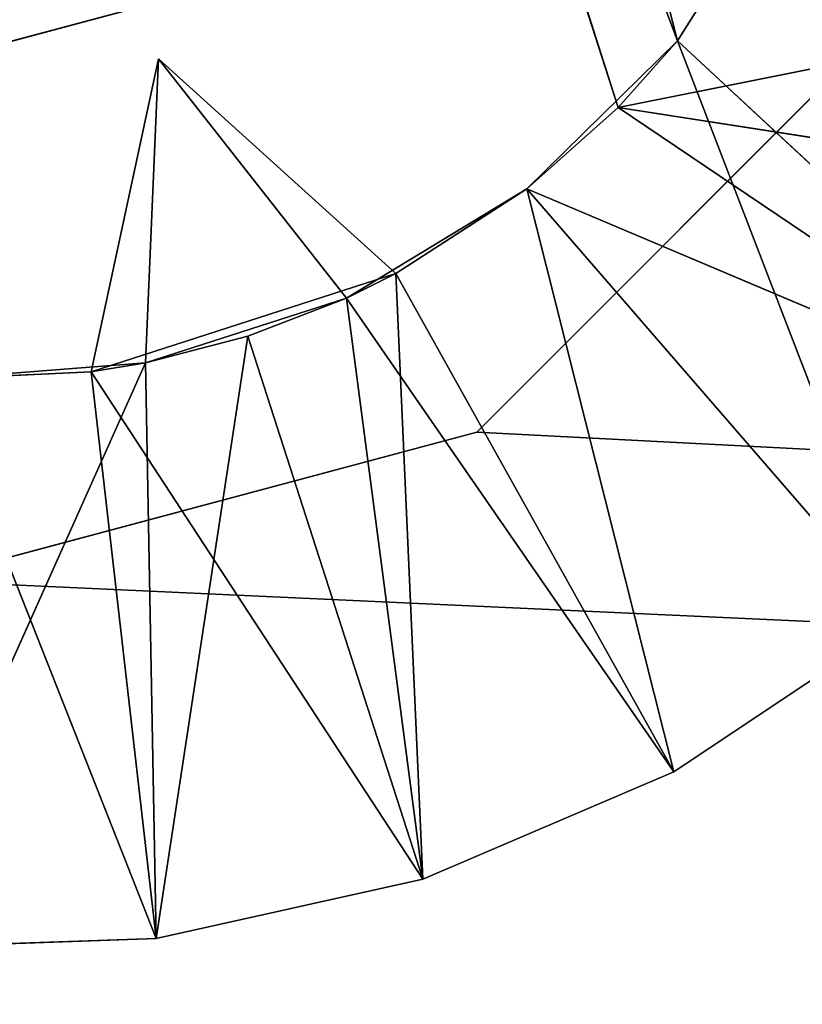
# Model space of a CAD drawing. Extents: x 136 to 2992, y -186 to 1678.
# Tile 15 of 31: x 507.45 to 511.15, y -94.04 to -89.38. Entities that reach past the tile are written whole.
import ezdxf

# ---------------------------------------------------------------- set-up
doc = ezdxf.new("R2010")
doc.units = 0
doc.header["$LTSCALE"] = 25.4
doc.layers.get('0').update_dxf_attribs({"color": 13, "linetype": 'CONTINUOUS'})

# ---------------------------------------------------------------- blocks, each defined once
blk = doc.blocks.new('HERMANOS-V-8032-8033_STL')
at = {"color": 18}
for p, q in [((531.5068, 1394.0132, 1776.825), (388.9694, 1394.0132, 1770.25)), ((531.5068, 1394.0132, 1776.825), (388.9694, 1394.0132, 1770.25)), ((391.5944, 1394.0132, 1769.5466), (388.9694, 1394.0132, 1770.25)), ((391.5944, 1393.2131, 1769.5466), (388.9694, 1394.0132, 1770.25)), ((391.5944, 1394.0132, 1769.5466), (388.9694, 1394.0132, 1770.25)), ((391.5944, 1393.2131, 1769.5466), (388.9694, 1394.0132, 1770.25)), ((389.1941, 1394.0132, 1767.75), (390.5691, 98.0131, 1767.3816)), ((390.5691, 1394.0132, 1767.3816), (389.1941, 1394.0132, 1767.75)), ((389.1941, 1394.0132, 1767.75), (390.5691, 98.0131, 1767.3816)), ((390.5691, 1394.0132, 1767.3816), (389.1941, 1394.0132, 1767.75)), ((531.5068, 1394.0132, 1776.825), (391.5944, 1394.0132, 1769.5466)), ((531.5068, 1394.0132, 1776.825), (391.5944, 1394.0132, 1769.5466)), ((393.516, 1394.0132, 1767.625), (391.5944, 1394.0132, 1769.5466)), ((393.516, 1393.2131, 1767.625), (391.5944, 1394.0132, 1769.5466)), ((393.516, 1394.0132, 1767.625), (391.5944, 1394.0132, 1769.5466)), ((393.516, 1393.2131, 1767.625), (391.5944, 1394.0132, 1769.5466)), ((391.5944, 1393.2131, 1769.5466), (391.5944, 1394.0132, 1769.5466)), ((391.5944, 1393.2131, 1769.5466), (391.5944, 1394.0132, 1769.5466)), ((388.7876, 1393.2131, 1771.9882), (390.0279, 1393.2131, 1769.2184)), ((388.7876, 1393.2131, 1771.9882), (390.0279, 1393.2131, 1769.2184)), ((388.7876, 1393.2131, 1771.9882), (390.0786, 1393.2131, 1771.9438)), ((388.7876, 1393.2131, 1771.9882), (390.0786, 1393.2131, 1771.9438)), ((388.7876, 1393.2131, 1771.9882), (390.0786, 1376.6132, 1771.9438)), ((388.7876, 1393.2131, 1771.9882), (390.0786, 1376.6132, 1771.9438)), ((388.9694, 1393.2131, 1770.25), (531.5068, 1393.2131, 1776.825)), ((388.9694, 1393.2131, 1770.25), (531.5068, 1393.2131, 1776.825)), ((388.9694, 1393.2131, 1770.25), (391.5944, 1393.2131, 1769.5466)), ((388.9694, 1393.2131, 1770.25), (391.5944, 1393.2131, 1769.5466)), ((390.0279, 1393.2131, 1769.2184), (389.0326, 1393.2131, 1769.297)), ((390.0279, 1393.2131, 1769.2184), (389.0326, 1393.2131, 1769.297)), ((390.0279, 1381.2131, 1769.2184), (389.0326, 1393.2131, 1769.297)), ((389.7703, 1381.2131, 1769.2612), (389.0326, 1393.2131, 1769.297)), ((390.0279, 1381.2131, 1769.2184), (389.0326, 1393.2131, 1769.297)), ((389.7703, 1381.2131, 1769.2612), (389.0326, 1393.2131, 1769.297)), ((390.0786, 1393.2131, 1771.9438), (390.0279, 1393.2131, 1769.2184)), ((390.0786, 1393.2131, 1771.9438), (390.0279, 1393.2131, 1769.2184)), ((390.512, 1393.2131, 1769.093), (390.0279, 1393.2131, 1769.2184)), ((390.0279, 1393.2131, 1769.2184), (390.0279, 1381.2131, 1769.2184)), ((390.0279, 1393.2131, 1769.2184), (390.0279, 1381.2131, 1769.2184)), ((390.512, 1393.2131, 1769.093), (390.0279, 1393.2131, 1769.2184)), ((390.512, 1393.2131, 1769.093), (390.0279, 1381.2131, 1769.2184)), ((390.512, 1393.2131, 1769.093), (390.0279, 1381.2131, 1769.2184)), ((390.0786, 1393.2131, 1771.9438), (390.512, 1393.2131, 1769.093)), ((390.0786, 1393.2131, 1771.9438), (390.512, 1393.2131, 1769.093)), ((390.0786, 1393.2131, 1771.9438), (391.3395, 1393.2131, 1771.6631)), ((390.0786, 1393.2131, 1771.9438), (391.3395, 1393.2131, 1771.6631)), ((390.0786, 1393.2131, 1771.9438), (391.3395, 1376.6132, 1771.6631)), ((390.0786, 1393.2131, 1771.9438), (391.3395, 1376.6132, 1771.6631)), ((390.0786, 1393.2131, 1771.9438), (390.0786, 1376.6132, 1771.9438)), ((390.0786, 1393.2131, 1771.9438), (390.0786, 1376.6132, 1771.9438)), ((391.3395, 1393.2131, 1771.6631), (390.512, 1393.2131, 1769.093)), ((391.3395, 1393.2131, 1771.6631), (390.512, 1393.2131, 1769.093)), ((390.9782, 1393.2131, 1768.9124), (390.512, 1393.2131, 1769.093)), ((390.512, 1393.2131, 1769.093), (390.9782, 1381.2131, 1768.9124)), ((390.512, 1393.2131, 1769.093), (390.9782, 1381.2131, 1768.9124)), ((390.9782, 1393.2131, 1768.9124), (390.512, 1393.2131, 1769.093)), ((391.3395, 1393.2131, 1771.6631), (390.9782, 1393.2131, 1768.9124)), ((391.3395, 1393.2131, 1771.6631), (390.9782, 1393.2131, 1768.9124)), ((392.5273, 1393.2131, 1771.1554), (390.9782, 1393.2131, 1768.9124)), ((392.5273, 1393.2131, 1771.1554), (390.9782, 1393.2131, 1768.9124)), ((391.8324, 1393.2131, 1768.3955), (390.9782, 1393.2131, 1768.9124)), ((390.9782, 1393.2131, 1768.9124), (390.9782, 1381.2131, 1768.9124)), ((390.9782, 1393.2131, 1768.9124), (390.9782, 1381.2131, 1768.9124)), ((390.9782, 1393.2131, 1768.9124), (391.2124, 1381.2131, 1768.7969)), ((390.9782, 1393.2131, 1768.9124), (391.2124, 1381.2131, 1768.7969)), ((391.8324, 1393.2131, 1768.3955), (390.9782, 1393.2131, 1768.9124)), ((391.8324, 1393.2131, 1768.3955), (391.2124, 1381.2131, 1768.7969)), ((391.8324, 1393.2131, 1768.3955), (391.2124, 1381.2131, 1768.7969)), ((391.3395, 1393.2131, 1771.6631), (392.5273, 1393.2131, 1771.1554)), ((391.3395, 1393.2131, 1771.6631), (392.5273, 1393.2131, 1771.1554)), ((391.3395, 1393.2131, 1771.6631), (392.5273, 1376.6132, 1771.1554)), ((391.3395, 1393.2131, 1771.6631), (392.5273, 1376.6132, 1771.1554)), ((391.3395, 1393.2131, 1771.6631), (391.3395, 1376.6132, 1771.6631)), ((391.3395, 1393.2131, 1771.6631), (391.3395, 1376.6132, 1771.6631)), ((531.5068, 1393.2131, 1776.825), (391.5944, 1393.2131, 1769.5466)), ((391.5944, 1393.2131, 1769.5466), (393.516, 1393.2131, 1767.625)), ((531.5068, 1393.2131, 1776.825), (391.5944, 1393.2131, 1769.5466)), ((391.5944, 1393.2131, 1769.5466), (393.516, 1393.2131, 1767.625)), ((392.5273, 1393.2131, 1771.1554), (391.8324, 1393.2131, 1768.3955)), ((392.5273, 1393.2131, 1771.1554), (391.8324, 1393.2131, 1768.3955)), ((393.6016, 1393.2131, 1770.4381), (391.8324, 1393.2131, 1768.3955)), ((393.6016, 1393.2131, 1770.4381), (391.8324, 1393.2131, 1768.3955)), ((392.5443, 1393.2131, 1767.6956), (391.8324, 1393.2131, 1768.3955)), ((391.8324, 1393.2131, 1768.3955), (391.8324, 1376.6132, 1768.3955)), ((391.8324, 1393.2131, 1768.3955), (391.8324, 1376.6132, 1768.3955)), ((391.8324, 1393.2131, 1768.3955), (392.2645, 1386.1132, 1768.0104)), ((391.8324, 1393.2131, 1768.3955), (392.2645, 1386.1132, 1768.0104)), ((391.8324, 1393.2131, 1768.3955), (392.5443, 1386.1132, 1767.6956)), ((391.8324, 1393.2131, 1768.3955), (392.5443, 1386.1132, 1767.6956)), ((392.5443, 1393.2131, 1767.6956), (391.8324, 1393.2131, 1768.3955)), ((392.5273, 1393.2131, 1771.1554), (393.6016, 1393.2131, 1770.4381)), ((392.5273, 1393.2131, 1771.1554), (393.6016, 1393.2131, 1770.4381)), ((392.5273, 1393.2131, 1771.1554), (393.6016, 1376.6132, 1770.4381)), ((392.5273, 1393.2131, 1771.1554), (393.6016, 1376.6132, 1770.4381)), ((392.5273, 1393.2131, 1771.1554), (392.5273, 1376.6132, 1771.1554)), ((392.5273, 1393.2131, 1771.1554), (392.5273, 1376.6132, 1771.1554)), ((393.6016, 1393.2131, 1770.4381), (392.5443, 1393.2131, 1767.6956)), ((393.6016, 1393.2131, 1770.4381), (392.5443, 1393.2131, 1767.6956)), ((394.5258, 1393.2131, 1769.5356), (392.5443, 1393.2131, 1767.6956)), ((394.5258, 1393.2131, 1769.5356), (392.5443, 1393.2131, 1767.6956)), ((393.0757, 1393.2131, 1766.8502), (392.5443, 1393.2131, 1767.6956)), ((392.5443, 1393.2131, 1767.6956), (392.5443, 1386.1132, 1767.6956)), ((392.5443, 1393.2131, 1767.6956), (392.5443, 1386.1132, 1767.6956)), ((392.5443, 1393.2131, 1767.6956), (393.0757, 1386.1132, 1766.8502)), ((392.5443, 1393.2131, 1767.6956), (393.0757, 1386.1132, 1766.8502)), ((393.0757, 1393.2131, 1766.8502), (392.5443, 1393.2131, 1767.6956)), ((392.2645, 1386.1132, 1768.0104), (389.9312, 1386.1132, 1760.7637)), ((389.9312, 1386.1132, 1760.7637), (392.5443, 1386.1132, 1767.6956)), ((389.9312, 1386.1132, 1760.7637), (392.5443, 1386.1132, 1767.6956)), ((392.2645, 1386.1132, 1768.0104), (389.9312, 1386.1132, 1760.7637)), ((390.8155, 1386.1132, 1761.0175), (392.5443, 1386.1132, 1767.6956)), ((390.8155, 1386.1132, 1761.0175), (392.5443, 1386.1132, 1767.6956)), ((392.2645, 1386.1132, 1768.0104), (391.0978, 1384.9631, 1764.3871)), ((392.2645, 1386.1132, 1768.0104), (391.0978, 1384.9631, 1764.3871)), ((392.2645, 1386.1132, 1768.0104), (391.3636, 1384.849, 1765.2124)), ((392.2645, 1386.1132, 1768.0104), (391.3636, 1384.849, 1765.2124)), ((391.6112, 1384.5143, 1765.9814), (392.2645, 1386.1132, 1768.0104)), ((391.6112, 1384.5143, 1765.9814), (392.2645, 1386.1132, 1768.0104)), ((391.8238, 1383.9819, 1766.6418), (392.2645, 1386.1132, 1768.0104)), ((391.8238, 1383.9819, 1766.6418), (392.2645, 1386.1132, 1768.0104)), ((391.8324, 1376.6132, 1768.3955), (392.2645, 1386.1132, 1768.0104)), ((391.8324, 1376.6132, 1768.3955), (392.2645, 1386.1132, 1768.0104)), ((391.987, 1383.2881, 1767.1486), (392.2645, 1386.1132, 1768.0104)), ((391.987, 1383.2881, 1767.1486), (392.2645, 1386.1132, 1768.0104)), ((392.2645, 1386.1132, 1768.0104), (392.0896, 1382.4802, 1767.4672)), ((392.2645, 1386.1132, 1768.0104), (392.0896, 1382.4802, 1767.4672)), ((392.2645, 1386.1132, 1768.0104), (392.1246, 1381.6132, 1767.5758)), ((392.2645, 1386.1132, 1768.0104), (392.1246, 1381.6132, 1767.5758)), ((392.2645, 1376.6132, 1768.0104), (392.2645, 1386.1132, 1768.0104)), ((392.2645, 1376.6132, 1768.0104), (392.2645, 1386.1132, 1768.0104)), ((392.5443, 1386.1132, 1767.6956), (392.2645, 1386.1132, 1768.0104)), ((392.5443, 1386.1132, 1767.6956), (392.2645, 1386.1132, 1768.0104)), ((393.0757, 1386.1132, 1766.8502), (392.5443, 1386.1132, 1767.6956)), ((393.0757, 1386.1132, 1766.8502), (392.5443, 1386.1132, 1767.6956)), ((392.2645, 1376.6132, 1768.0104), (392.1246, 1381.6132, 1767.5758)), ((392.2645, 1376.6132, 1768.0104), (392.1246, 1381.6132, 1767.5758)), ((389.0326, 1376.6132, 1769.297), (389.7703, 1381.2131, 1769.2612)), ((389.0326, 1376.6132, 1769.297), (389.7703, 1381.2131, 1769.2612)), ((389.7703, 1381.2131, 1769.2612), (389.7703, 1376.6132, 1769.2612)), ((390.0279, 1381.2131, 1769.2184), (389.7703, 1381.2131, 1769.2612)), ((390.0279, 1381.2131, 1769.2184), (389.7703, 1381.2131, 1769.2612)), ((390.0892, 1381.2131, 1767.7802), (389.7703, 1381.2131, 1769.2612)), ((390.0892, 1381.2131, 1767.7802), (389.7703, 1381.2131, 1769.2612)), ((390.0892, 1381.2131, 1767.7802), (389.7703, 1376.6132, 1769.2612)), ((389.7703, 1381.2131, 1769.2612), (389.7703, 1376.6132, 1769.2612)), ((390.0892, 1381.2131, 1767.7802), (389.7703, 1376.6132, 1769.2612)), ((390.9782, 1381.2131, 1768.9124), (390.0279, 1381.2131, 1769.2184)), ((390.0279, 1381.2131, 1769.2184), (390.0892, 1381.2131, 1767.7802)), ((390.0279, 1381.2131, 1769.2184), (390.0892, 1381.2131, 1767.7802)), ((390.9782, 1381.2131, 1768.9124), (390.0279, 1381.2131, 1769.2184)), ((390.9782, 1381.2131, 1768.9124), (390.0892, 1381.2131, 1767.7802)), ((390.9782, 1381.2131, 1768.9124), (390.0892, 1381.2131, 1767.7802)), ((391.2124, 1381.2131, 1768.7969), (390.0892, 1381.2131, 1767.7802)), ((390.0892, 1381.2131, 1767.7802), (390.0892, 1376.6132, 1767.7802)), ((390.0892, 1376.6132, 1767.7802), (391.2124, 1381.2131, 1768.7969)), ((390.0892, 1376.6132, 1767.7802), (391.2124, 1381.2131, 1768.7969)), ((390.0892, 1381.2131, 1767.7802), (390.0892, 1376.6132, 1767.7802)), ((391.2124, 1381.2131, 1768.7969), (390.0892, 1381.2131, 1767.7802)), ((391.2124, 1381.2131, 1768.7969), (390.9782, 1381.2131, 1768.9124)), ((391.2124, 1381.2131, 1768.7969), (390.9782, 1381.2131, 1768.9124)), ((391.2124, 1376.6132, 1768.7969), (391.2124, 1381.2131, 1768.7969)), ((391.2124, 1381.2131, 1768.7969), (391.8324, 1376.6132, 1768.3955)), ((391.2124, 1381.2131, 1768.7969), (391.8324, 1376.6132, 1768.3955)), ((391.2124, 1376.6132, 1768.7969), (391.2124, 1381.2131, 1768.7969)), ((392.0896, 1380.7461, 1767.4672), (392.2645, 1376.6132, 1768.0104)), ((392.0896, 1380.7461, 1767.4672), (392.2645, 1376.6132, 1768.0104)), ((391.987, 1379.9381, 1767.1486), (392.2645, 1376.6132, 1768.0104)), ((391.987, 1379.9381, 1767.1486), (392.2645, 1376.6132, 1768.0104)), ((391.8238, 1379.2444, 1766.6418), (392.2645, 1376.6132, 1768.0104)), ((391.8238, 1379.2444, 1766.6418), (392.2645, 1376.6132, 1768.0104)), ((391.6112, 1378.7119, 1765.9814), (392.2645, 1376.6132, 1768.0104)), ((391.6112, 1378.7119, 1765.9814), (392.2645, 1376.6132, 1768.0104)), ((391.3636, 1378.3773, 1765.2124), (392.2645, 1376.6132, 1768.0104)), ((391.3636, 1378.3773, 1765.2124), (392.2645, 1376.6132, 1768.0104)), ((391.0978, 1378.2632, 1764.3871), (392.2645, 1376.6132, 1768.0104)), ((391.0978, 1378.2632, 1764.3871), (392.2645, 1376.6132, 1768.0104)), ((390.0786, 1376.6132, 1771.9438), (388.7876, 1376.6132, 1771.9882)), ((390.0786, 1376.6132, 1771.9438), (388.7876, 1376.6132, 1771.9882)), ((390.0786, 1376.6132, 1771.9438), (389.0326, 1376.6132, 1769.297)), ((389.0326, 1376.6132, 1769.297), (389.7703, 1376.6132, 1769.2612)), ((390.0786, 1376.6132, 1771.9438), (389.0326, 1376.6132, 1769.297)), ((389.0326, 1376.6132, 1769.297), (389.7703, 1376.6132, 1769.2612)), ((389.7703, 1376.6132, 1769.2612), (390.0892, 1376.6132, 1767.7802)), ((391.2124, 1376.6132, 1768.7969), (389.7703, 1376.6132, 1769.2612)), ((391.3395, 1376.6132, 1771.6631), (389.7703, 1376.6132, 1769.2612)), ((391.2124, 1376.6132, 1768.7969), (389.7703, 1376.6132, 1769.2612)), ((391.3395, 1376.6132, 1771.6631), (389.7703, 1376.6132, 1769.2612)), ((390.0786, 1376.6132, 1771.9438), (389.7703, 1376.6132, 1769.2612)), ((390.0786, 1376.6132, 1771.9438), (389.7703, 1376.6132, 1769.2612)), ((389.7703, 1376.6132, 1769.2612), (390.0892, 1376.6132, 1767.7802)), ((389.9312, 1376.6132, 1760.7637), (392.2645, 1376.6132, 1768.0104)), ((389.9312, 1376.6132, 1760.7637), (392.2645, 1376.6132, 1768.0104)), ((391.3395, 1376.6132, 1771.6631), (390.0786, 1376.6132, 1771.9438)), ((391.3395, 1376.6132, 1771.6631), (390.0786, 1376.6132, 1771.9438)), ((390.0892, 1376.6132, 1767.7802), (391.2124, 1376.6132, 1768.7969)), ((390.0892, 1376.6132, 1767.7802), (391.2124, 1376.6132, 1768.7969)), ((392.5273, 1376.6132, 1771.1554), (391.2124, 1376.6132, 1768.7969)), ((391.2124, 1376.6132, 1768.7969), (391.8324, 1376.6132, 1768.3955)), ((392.5273, 1376.6132, 1771.1554), (391.2124, 1376.6132, 1768.7969)), ((391.3395, 1376.6132, 1771.6631), (391.2124, 1376.6132, 1768.7969)), ((391.3395, 1376.6132, 1771.6631), (391.2124, 1376.6132, 1768.7969)), ((391.2124, 1376.6132, 1768.7969), (391.8324, 1376.6132, 1768.3955)), ((392.5273, 1376.6132, 1771.1554), (391.3395, 1376.6132, 1771.6631)), ((392.5273, 1376.6132, 1771.1554), (391.3395, 1376.6132, 1771.6631)), ((391.8324, 1376.6132, 1768.3955), (392.2645, 1376.6132, 1768.0104)), ((394.5258, 1376.6132, 1769.5356), (391.8324, 1376.6132, 1768.3955)), ((393.6016, 1376.6132, 1770.4381), (391.8324, 1376.6132, 1768.3955)), ((394.5258, 1376.6132, 1769.5356), (391.8324, 1376.6132, 1768.3955)), ((393.6016, 1376.6132, 1770.4381), (391.8324, 1376.6132, 1768.3955)), ((392.5273, 1376.6132, 1771.1554), (391.8324, 1376.6132, 1768.3955)), ((392.5273, 1376.6132, 1771.1554), (391.8324, 1376.6132, 1768.3955)), ((391.8324, 1376.6132, 1768.3955), (392.2645, 1376.6132, 1768.0104)), ((392.2645, 1376.6132, 1768.0104), (394.5258, 1376.6132, 1769.5356)), ((395.8043, 1376.6132, 1767.3033), (392.2645, 1376.6132, 1768.0104)), ((395.8043, 1376.6132, 1767.3033), (392.2645, 1376.6132, 1768.0104)), ((395.2685, 1376.6132, 1768.4788), (392.2645, 1376.6132, 1768.0104)), ((395.2685, 1376.6132, 1768.4788), (392.2645, 1376.6132, 1768.0104)), ((392.2645, 1376.6132, 1768.0104), (394.5258, 1376.6132, 1769.5356)), ((393.6016, 1376.6132, 1770.4381), (392.5273, 1376.6132, 1771.1554)), ((393.6016, 1376.6132, 1770.4381), (392.5273, 1376.6132, 1771.1554)), ((389.1941, 98.0131, 1767.75), (390.5691, 98.0131, 1767.3816)), ((389.1941, 98.0131, 1767.75), (390.5691, 98.0131, 1767.3816))]:
    blk.add_line(p, q, dxfattribs=at)
mesh = blk.add_polyface(dxfattribs=at)
corners = [(531.5068, 1394.0132, 1776.825), (103.8945, 1394.0132, 1770.25), (84.1941, 1394.0132, 1776.825)]
mesh.append_faces([[corners[k] for k in face] for face in [(0, 1, 2)]], dxfattribs={"color": 18})
mesh = blk.add_polyface(dxfattribs=at)
corners = [(531.5068, 1394.0132, 1776.825), (106.5195, 1394.0132, 1769.5466), (103.8945, 1394.0132, 1770.25)]
mesh.append_faces([[corners[k] for k in face] for face in [(0, 1, 2)]], dxfattribs={"color": 18})
mesh = blk.add_polyface(dxfattribs=at)
corners = [(531.5068, 1394.0132, 1776.825), (108.4411, 1394.0132, 1767.625), (106.5195, 1394.0132, 1769.5466)]
mesh.append_faces([[corners[k] for k in face] for face in [(0, 1, 2)]], dxfattribs={"color": 18})
mesh = blk.add_polyface(dxfattribs=at)
corners = [(531.5068, 1394.0132, 1776.825), (388.9694, 1394.0132, 1770.25), (108.4411, 1394.0132, 1767.625)]
mesh.append_faces([[corners[k] for k in face] for face in [(0, 1, 2)]], dxfattribs={"color": 18})
mesh = blk.add_polyface(dxfattribs=at)
corners = [(531.5068, 1394.0132, 1776.825), (391.5944, 1394.0132, 1769.5466), (388.9694, 1394.0132, 1770.25)]
mesh.append_faces([[corners[k] for k in face] for face in [(0, 1, 2)]], dxfattribs={"color": 18})
mesh = blk.add_polyface(dxfattribs=at)
corners = [(391.5944, 1393.2131, 1769.5466), (388.9694, 1394.0132, 1770.25), (391.5944, 1394.0132, 1769.5466)]
mesh.append_faces([[corners[k] for k in face] for face in [(0, 1, 2)]], dxfattribs={"color": 18})
mesh = blk.add_polyface(dxfattribs=at)
corners = [(391.5944, 1393.2131, 1769.5466), (388.9694, 1393.2131, 1770.25), (388.9694, 1394.0132, 1770.25)]
mesh.append_faces([[corners[k] for k in face] for face in [(0, 1, 2)]], dxfattribs={"color": 18})
mesh = blk.add_polyface(dxfattribs=at)
corners = [(390.5691, 1394.0132, 1767.3816), (389.1941, 1394.0132, 1767.75), (390.5691, 98.0131, 1767.3816)]
mesh.append_faces([[corners[k] for k in face] for face in [(0, 1, 2)]], dxfattribs={"color": 18})
mesh = blk.add_polyface(dxfattribs=at)
corners = [(390.5691, 98.0131, 1767.3816), (389.1941, 1394.0132, 1767.75), (389.1941, 98.0131, 1767.75)]
mesh.append_faces([[corners[k] for k in face] for face in [(0, 1, 2)]], dxfattribs={"color": 18})
mesh = blk.add_polyface(dxfattribs=at)
corners = [(389.1941, 1394.0132, 1767.75), (390.5691, 1394.0132, 1767.3816), (389.1941, 1394.0132, 1765)]
mesh.append_faces([[corners[k] for k in face] for face in [(0, 1, 2)]], dxfattribs={"color": 18})
mesh = blk.add_polyface(dxfattribs=at)
corners = [(531.5068, 1394.0132, 1776.825), (393.516, 1394.0132, 1767.625), (391.5944, 1394.0132, 1769.5466)]
mesh.append_faces([[corners[k] for k in face] for face in [(0, 1, 2)]], dxfattribs={"color": 18})
mesh = blk.add_polyface(dxfattribs=at)
corners = [(393.516, 1393.2131, 1767.625), (391.5944, 1394.0132, 1769.5466), (393.516, 1394.0132, 1767.625)]
mesh.append_faces([[corners[k] for k in face] for face in [(0, 1, 2)]], dxfattribs={"color": 18})
mesh = blk.add_polyface(dxfattribs=at)
corners = [(393.516, 1393.2131, 1767.625), (391.5944, 1393.2131, 1769.5466), (391.5944, 1394.0132, 1769.5466)]
mesh.append_faces([[corners[k] for k in face] for face in [(0, 1, 2)]], dxfattribs={"color": 18})
mesh = blk.add_polyface(dxfattribs=at)
corners = [(84.1941, 1393.2131, 1776.825), (388.9694, 1393.2131, 1770.25), (531.5068, 1393.2131, 1776.825)]
mesh.append_faces([[corners[k] for k in face] for face in [(0, 1, 2)]], dxfattribs={"color": 18})
mesh = blk.add_polyface(dxfattribs=at)
corners = [(388.7876, 1393.2131, 1771.9882), (390.0279, 1393.2131, 1769.2184), (389.0326, 1393.2131, 1769.297)]
mesh.append_faces([[corners[k] for k in face] for face in [(0, 1, 2)]], dxfattribs={"color": 18})
mesh = blk.add_polyface(dxfattribs=at)
corners = [(388.7876, 1393.2131, 1771.9882), (390.0786, 1393.2131, 1771.9438), (390.0279, 1393.2131, 1769.2184)]
mesh.append_faces([[corners[k] for k in face] for face in [(0, 1, 2)]], dxfattribs={"color": 18})
mesh = blk.add_polyface(dxfattribs=at)
corners = [(390.0786, 1393.2131, 1771.9438), (388.7876, 1393.2131, 1771.9882), (390.0786, 1376.6132, 1771.9438)]
mesh.append_faces([[corners[k] for k in face] for face in [(0, 1, 2)]], dxfattribs={"color": 18})
mesh = blk.add_polyface(dxfattribs=at)
corners = [(390.0786, 1376.6132, 1771.9438), (388.7876, 1393.2131, 1771.9882), (388.7876, 1376.6132, 1771.9882)]
mesh.append_faces([[corners[k] for k in face] for face in [(0, 1, 2)]], dxfattribs={"color": 18})
mesh = blk.add_polyface(dxfattribs=at)
corners = [(531.5068, 1393.2131, 1776.825), (388.9694, 1393.2131, 1770.25), (391.5944, 1393.2131, 1769.5466)]
mesh.append_faces([[corners[k] for k in face] for face in [(0, 1, 2)]], dxfattribs={"color": 18})
mesh = blk.add_polyface(dxfattribs=at)
corners = [(390.0279, 1381.2131, 1769.2184), (389.0326, 1393.2131, 1769.297), (390.0279, 1393.2131, 1769.2184)]
mesh.append_faces([[corners[k] for k in face] for face in [(0, 1, 2)]], dxfattribs={"color": 18})
mesh = blk.add_polyface(dxfattribs=at)
corners = [(390.0279, 1381.2131, 1769.2184), (389.7703, 1381.2131, 1769.2612), (389.0326, 1393.2131, 1769.297)]
mesh.append_faces([[corners[k] for k in face] for face in [(0, 1, 2)]], dxfattribs={"color": 18})
mesh = blk.add_polyface(dxfattribs=at)
corners = [(389.7703, 1381.2131, 1769.2612), (389.0326, 1376.6132, 1769.297), (389.0326, 1393.2131, 1769.297)]
mesh.append_faces([[corners[k] for k in face] for face in [(0, 1, 2)]], dxfattribs={"color": 18})
mesh = blk.add_polyface(dxfattribs=at)
corners = [(390.0786, 1393.2131, 1771.9438), (390.512, 1393.2131, 1769.093), (390.0279, 1393.2131, 1769.2184)]
mesh.append_faces([[corners[k] for k in face] for face in [(0, 1, 2)]], dxfattribs={"color": 18})
mesh = blk.add_polyface(dxfattribs=at)
corners = [(390.512, 1393.2131, 1769.093), (390.0279, 1381.2131, 1769.2184), (390.0279, 1393.2131, 1769.2184)]
mesh.append_faces([[corners[k] for k in face] for face in [(0, 1, 2)]], dxfattribs={"color": 18})
mesh = blk.add_polyface(dxfattribs=at)
corners = [(390.9782, 1381.2131, 1768.9124), (390.0279, 1381.2131, 1769.2184), (390.512, 1393.2131, 1769.093)]
mesh.append_faces([[corners[k] for k in face] for face in [(0, 1, 2)]], dxfattribs={"color": 18})
mesh = blk.add_polyface(dxfattribs=at)
corners = [(390.0786, 1393.2131, 1771.9438), (391.3395, 1393.2131, 1771.6631), (390.512, 1393.2131, 1769.093)]
mesh.append_faces([[corners[k] for k in face] for face in [(0, 1, 2)]], dxfattribs={"color": 18})
mesh = blk.add_polyface(dxfattribs=at)
corners = [(391.3395, 1393.2131, 1771.6631), (390.0786, 1393.2131, 1771.9438), (391.3395, 1376.6132, 1771.6631)]
mesh.append_faces([[corners[k] for k in face] for face in [(0, 1, 2)]], dxfattribs={"color": 18})
mesh = blk.add_polyface(dxfattribs=at)
corners = [(391.3395, 1376.6132, 1771.6631), (390.0786, 1393.2131, 1771.9438), (390.0786, 1376.6132, 1771.9438)]
mesh.append_faces([[corners[k] for k in face] for face in [(0, 1, 2)]], dxfattribs={"color": 18})
mesh = blk.add_polyface(dxfattribs=at)
corners = [(391.3395, 1393.2131, 1771.6631), (390.9782, 1393.2131, 1768.9124), (390.512, 1393.2131, 1769.093)]
mesh.append_faces([[corners[k] for k in face] for face in [(0, 1, 2)]], dxfattribs={"color": 18})
mesh = blk.add_polyface(dxfattribs=at)
corners = [(390.9782, 1381.2131, 1768.9124), (390.512, 1393.2131, 1769.093), (390.9782, 1393.2131, 1768.9124)]
mesh.append_faces([[corners[k] for k in face] for face in [(0, 1, 2)]], dxfattribs={"color": 18})
mesh = blk.add_polyface(dxfattribs=at)
corners = [(391.3395, 1393.2131, 1771.6631), (392.5273, 1393.2131, 1771.1554), (390.9782, 1393.2131, 1768.9124)]
mesh.append_faces([[corners[k] for k in face] for face in [(0, 1, 2)]], dxfattribs={"color": 18})
mesh = blk.add_polyface(dxfattribs=at)
corners = [(392.5273, 1393.2131, 1771.1554), (391.8324, 1393.2131, 1768.3955), (390.9782, 1393.2131, 1768.9124)]
mesh.append_faces([[corners[k] for k in face] for face in [(0, 1, 2)]], dxfattribs={"color": 18})
mesh = blk.add_polyface(dxfattribs=at)
corners = [(391.2124, 1381.2131, 1768.7969), (390.9782, 1381.2131, 1768.9124), (390.9782, 1393.2131, 1768.9124)]
mesh.append_faces([[corners[k] for k in face] for face in [(0, 1, 2)]], dxfattribs={"color": 18})
mesh = blk.add_polyface(dxfattribs=at)
corners = [(391.8324, 1393.2131, 1768.3955), (391.2124, 1381.2131, 1768.7969), (390.9782, 1393.2131, 1768.9124)]
mesh.append_faces([[corners[k] for k in face] for face in [(0, 1, 2)]], dxfattribs={"color": 18})
mesh = blk.add_polyface(dxfattribs=at)
corners = [(391.8324, 1376.6132, 1768.3955), (391.2124, 1381.2131, 1768.7969), (391.8324, 1393.2131, 1768.3955)]
mesh.append_faces([[corners[k] for k in face] for face in [(0, 1, 2)]], dxfattribs={"color": 18})
mesh = blk.add_polyface(dxfattribs=at)
corners = [(392.5273, 1393.2131, 1771.1554), (391.3395, 1393.2131, 1771.6631), (392.5273, 1376.6132, 1771.1554)]
mesh.append_faces([[corners[k] for k in face] for face in [(0, 1, 2)]], dxfattribs={"color": 18})
mesh = blk.add_polyface(dxfattribs=at)
corners = [(392.5273, 1376.6132, 1771.1554), (391.3395, 1393.2131, 1771.6631), (391.3395, 1376.6132, 1771.6631)]
mesh.append_faces([[corners[k] for k in face] for face in [(0, 1, 2)]], dxfattribs={"color": 18})
mesh = blk.add_polyface(dxfattribs=at)
corners = [(531.5068, 1393.2131, 1776.825), (391.5944, 1393.2131, 1769.5466), (393.516, 1393.2131, 1767.625)]
mesh.append_faces([[corners[k] for k in face] for face in [(0, 1, 2)]], dxfattribs={"color": 18})
mesh = blk.add_polyface(dxfattribs=at)
corners = [(392.5273, 1393.2131, 1771.1554), (393.6016, 1393.2131, 1770.4381), (391.8324, 1393.2131, 1768.3955)]
mesh.append_faces([[corners[k] for k in face] for face in [(0, 1, 2)]], dxfattribs={"color": 18})
mesh = blk.add_polyface(dxfattribs=at)
corners = [(393.6016, 1393.2131, 1770.4381), (392.5443, 1393.2131, 1767.6956), (391.8324, 1393.2131, 1768.3955)]
mesh.append_faces([[corners[k] for k in face] for face in [(0, 1, 2)]], dxfattribs={"color": 18})
mesh = blk.add_polyface(dxfattribs=at)
corners = [(392.2645, 1386.1132, 1768.0104), (391.8324, 1376.6132, 1768.3955), (391.8324, 1393.2131, 1768.3955)]
mesh.append_faces([[corners[k] for k in face] for face in [(0, 1, 2)]], dxfattribs={"color": 18})
mesh = blk.add_polyface(dxfattribs=at)
corners = [(391.8324, 1393.2131, 1768.3955), (392.5443, 1386.1132, 1767.6956), (392.2645, 1386.1132, 1768.0104)]
mesh.append_faces([[corners[k] for k in face] for face in [(0, 1, 2)]], dxfattribs={"color": 18})
mesh = blk.add_polyface(dxfattribs=at)
corners = [(392.5443, 1386.1132, 1767.6956), (391.8324, 1393.2131, 1768.3955), (392.5443, 1393.2131, 1767.6956)]
mesh.append_faces([[corners[k] for k in face] for face in [(0, 1, 2)]], dxfattribs={"color": 18})
mesh = blk.add_polyface(dxfattribs=at)
corners = [(393.6016, 1393.2131, 1770.4381), (392.5273, 1393.2131, 1771.1554), (393.6016, 1376.6132, 1770.4381)]
mesh.append_faces([[corners[k] for k in face] for face in [(0, 1, 2)]], dxfattribs={"color": 18})
mesh = blk.add_polyface(dxfattribs=at)
corners = [(393.6016, 1376.6132, 1770.4381), (392.5273, 1393.2131, 1771.1554), (392.5273, 1376.6132, 1771.1554)]
mesh.append_faces([[corners[k] for k in face] for face in [(0, 1, 2)]], dxfattribs={"color": 18})
mesh = blk.add_polyface(dxfattribs=at)
corners = [(393.6016, 1393.2131, 1770.4381), (394.5258, 1393.2131, 1769.5356), (392.5443, 1393.2131, 1767.6956)]
mesh.append_faces([[corners[k] for k in face] for face in [(0, 1, 2)]], dxfattribs={"color": 18})
mesh = blk.add_polyface(dxfattribs=at)
corners = [(394.5258, 1393.2131, 1769.5356), (393.0757, 1393.2131, 1766.8502), (392.5443, 1393.2131, 1767.6956)]
mesh.append_faces([[corners[k] for k in face] for face in [(0, 1, 2)]], dxfattribs={"color": 18})
mesh = blk.add_polyface(dxfattribs=at)
corners = [(392.5443, 1393.2131, 1767.6956), (393.0757, 1386.1132, 1766.8502), (392.5443, 1386.1132, 1767.6956)]
mesh.append_faces([[corners[k] for k in face] for face in [(0, 1, 2)]], dxfattribs={"color": 18})
mesh = blk.add_polyface(dxfattribs=at)
corners = [(393.0757, 1393.2131, 1766.8502), (393.0757, 1386.1132, 1766.8502), (392.5443, 1393.2131, 1767.6956)]
mesh.append_faces([[corners[k] for k in face] for face in [(0, 1, 2)]], dxfattribs={"color": 18})
mesh = blk.add_polyface(dxfattribs=at)
corners = [(394.5258, 1393.2131, 1769.5356), (395.2685, 1393.2131, 1768.4788), (393.0757, 1393.2131, 1766.8502)]
mesh.append_faces([[corners[k] for k in face] for face in [(0, 1, 2)]], dxfattribs={"color": 18})
mesh = blk.add_polyface(dxfattribs=at)
corners = [(395.2685, 1393.2131, 1768.4788), (395.8043, 1393.2131, 1767.3033), (393.0757, 1393.2131, 1766.8502)]
mesh.append_faces([[corners[k] for k in face] for face in [(0, 1, 2)]], dxfattribs={"color": 18})
mesh = blk.add_polyface(dxfattribs=at)
corners = [(389.9312, 1386.1132, 1760.7637), (391.0978, 1384.9631, 1764.3871), (392.2645, 1386.1132, 1768.0104)]
mesh.append_faces([[corners[k] for k in face] for face in [(0, 1, 2)]], dxfattribs={"color": 18})
mesh = blk.add_polyface(dxfattribs=at)
corners = [(392.5443, 1386.1132, 1767.6956), (390.8155, 1386.1132, 1761.0175), (389.9312, 1386.1132, 1760.7637)]
mesh.append_faces([[corners[k] for k in face] for face in [(0, 1, 2)]], dxfattribs={"color": 18})
mesh = blk.add_polyface(dxfattribs=at)
corners = [(392.2645, 1386.1132, 1768.0104), (392.5443, 1386.1132, 1767.6956), (389.9312, 1386.1132, 1760.7637)]
mesh.append_faces([[corners[k] for k in face] for face in [(0, 1, 2)]], dxfattribs={"color": 18})
mesh = blk.add_polyface(dxfattribs=at)
corners = [(392.5443, 1386.1132, 1767.6956), (393.0757, 1386.1132, 1766.8502), (390.8155, 1386.1132, 1761.0175)]
mesh.append_faces([[corners[k] for k in face] for face in [(0, 1, 2)]], dxfattribs={"color": 18})
mesh = blk.add_polyface(dxfattribs=at)
corners = [(392.2645, 1386.1132, 1768.0104), (391.0978, 1384.9631, 1764.3871), (391.3636, 1384.849, 1765.2124)]
mesh.append_faces([[corners[k] for k in face] for face in [(0, 1, 2)]], dxfattribs={"color": 18})
mesh = blk.add_polyface(dxfattribs=at)
corners = [(392.2645, 1386.1132, 1768.0104), (391.3636, 1384.849, 1765.2124), (391.6112, 1384.5143, 1765.9814)]
mesh.append_faces([[corners[k] for k in face] for face in [(0, 1, 2)]], dxfattribs={"color": 18})
mesh = blk.add_polyface(dxfattribs=at)
corners = [(392.2645, 1386.1132, 1768.0104), (391.6112, 1384.5143, 1765.9814), (391.8238, 1383.9819, 1766.6418)]
mesh.append_faces([[corners[k] for k in face] for face in [(0, 1, 2)]], dxfattribs={"color": 18})
mesh = blk.add_polyface(dxfattribs=at)
corners = [(392.2645, 1386.1132, 1768.0104), (391.8238, 1383.9819, 1766.6418), (391.987, 1383.2881, 1767.1486)]
mesh.append_faces([[corners[k] for k in face] for face in [(0, 1, 2)]], dxfattribs={"color": 18})
mesh = blk.add_polyface(dxfattribs=at)
corners = [(392.2645, 1376.6132, 1768.0104), (391.8324, 1376.6132, 1768.3955), (392.2645, 1386.1132, 1768.0104)]
mesh.append_faces([[corners[k] for k in face] for face in [(0, 1, 2)]], dxfattribs={"color": 18})
mesh = blk.add_polyface(dxfattribs=at)
corners = [(392.2645, 1386.1132, 1768.0104), (391.987, 1383.2881, 1767.1486), (392.0896, 1382.4802, 1767.4672)]
mesh.append_faces([[corners[k] for k in face] for face in [(0, 1, 2)]], dxfattribs={"color": 18})
mesh = blk.add_polyface(dxfattribs=at)
corners = [(392.2645, 1386.1132, 1768.0104), (392.0896, 1382.4802, 1767.4672), (392.1246, 1381.6132, 1767.5758)]
mesh.append_faces([[corners[k] for k in face] for face in [(0, 1, 2)]], dxfattribs={"color": 18})
mesh = blk.add_polyface(dxfattribs=at)
corners = [(392.2645, 1386.1132, 1768.0104), (392.1246, 1381.6132, 1767.5758), (392.2645, 1376.6132, 1768.0104)]
mesh.append_faces([[corners[k] for k in face] for face in [(0, 1, 2)]], dxfattribs={"color": 18})
mesh = blk.add_polyface(dxfattribs=at)
corners = [(392.1246, 1381.6132, 1767.5758), (392.0896, 1380.7461, 1767.4672), (392.2645, 1376.6132, 1768.0104)]
mesh.append_faces([[corners[k] for k in face] for face in [(0, 1, 2)]], dxfattribs={"color": 18})
mesh = blk.add_polyface(dxfattribs=at)
corners = [(389.7703, 1376.6132, 1769.2612), (389.0326, 1376.6132, 1769.297), (389.7703, 1381.2131, 1769.2612)]
mesh.append_faces([[corners[k] for k in face] for face in [(0, 1, 2)]], dxfattribs={"color": 18})
mesh = blk.add_polyface(dxfattribs=at)
corners = [(389.7703, 1381.2131, 1769.2612), (390.0279, 1381.2131, 1769.2184), (390.0892, 1381.2131, 1767.7802)]
mesh.append_faces([[corners[k] for k in face] for face in [(0, 1, 2)]], dxfattribs={"color": 18})
mesh = blk.add_polyface(dxfattribs=at)
corners = [(390.0892, 1381.2131, 1767.7802), (389.7703, 1376.6132, 1769.2612), (389.7703, 1381.2131, 1769.2612)]
mesh.append_faces([[corners[k] for k in face] for face in [(0, 1, 2)]], dxfattribs={"color": 18})
mesh = blk.add_polyface(dxfattribs=at)
corners = [(390.0892, 1381.2131, 1767.7802), (390.0892, 1376.6132, 1767.7802), (389.7703, 1376.6132, 1769.2612)]
mesh.append_faces([[corners[k] for k in face] for face in [(0, 1, 2)]], dxfattribs={"color": 18})
mesh = blk.add_polyface(dxfattribs=at)
corners = [(390.0279, 1381.2131, 1769.2184), (390.9782, 1381.2131, 1768.9124), (390.0892, 1381.2131, 1767.7802)]
mesh.append_faces([[corners[k] for k in face] for face in [(0, 1, 2)]], dxfattribs={"color": 18})
mesh = blk.add_polyface(dxfattribs=at)
corners = [(390.9782, 1381.2131, 1768.9124), (391.2124, 1381.2131, 1768.7969), (390.0892, 1381.2131, 1767.7802)]
mesh.append_faces([[corners[k] for k in face] for face in [(0, 1, 2)]], dxfattribs={"color": 18})
mesh = blk.add_polyface(dxfattribs=at)
corners = [(391.2124, 1376.6132, 1768.7969), (390.0892, 1376.6132, 1767.7802), (391.2124, 1381.2131, 1768.7969)]
mesh.append_faces([[corners[k] for k in face] for face in [(0, 1, 2)]], dxfattribs={"color": 18})
mesh = blk.add_polyface(dxfattribs=at)
corners = [(391.2124, 1381.2131, 1768.7969), (390.0892, 1376.6132, 1767.7802), (390.0892, 1381.2131, 1767.7802)]
mesh.append_faces([[corners[k] for k in face] for face in [(0, 1, 2)]], dxfattribs={"color": 18})
mesh = blk.add_polyface(dxfattribs=at)
corners = [(391.8324, 1376.6132, 1768.3955), (391.2124, 1376.6132, 1768.7969), (391.2124, 1381.2131, 1768.7969)]
mesh.append_faces([[corners[k] for k in face] for face in [(0, 1, 2)]], dxfattribs={"color": 18})
mesh = blk.add_polyface(dxfattribs=at)
corners = [(392.0896, 1380.7461, 1767.4672), (391.987, 1379.9381, 1767.1486), (392.2645, 1376.6132, 1768.0104)]
mesh.append_faces([[corners[k] for k in face] for face in [(0, 1, 2)]], dxfattribs={"color": 18})
mesh = blk.add_polyface(dxfattribs=at)
corners = [(391.987, 1379.9381, 1767.1486), (391.8238, 1379.2444, 1766.6418), (392.2645, 1376.6132, 1768.0104)]
mesh.append_faces([[corners[k] for k in face] for face in [(0, 1, 2)]], dxfattribs={"color": 18})
mesh = blk.add_polyface(dxfattribs=at)
corners = [(391.8238, 1379.2444, 1766.6418), (391.6112, 1378.7119, 1765.9814), (392.2645, 1376.6132, 1768.0104)]
mesh.append_faces([[corners[k] for k in face] for face in [(0, 1, 2)]], dxfattribs={"color": 18})
mesh = blk.add_polyface(dxfattribs=at)
corners = [(391.6112, 1378.7119, 1765.9814), (391.3636, 1378.3773, 1765.2124), (392.2645, 1376.6132, 1768.0104)]
mesh.append_faces([[corners[k] for k in face] for face in [(0, 1, 2)]], dxfattribs={"color": 18})
mesh = blk.add_polyface(dxfattribs=at)
corners = [(391.3636, 1378.3773, 1765.2124), (391.0978, 1378.2632, 1764.3871), (392.2645, 1376.6132, 1768.0104)]
mesh.append_faces([[corners[k] for k in face] for face in [(0, 1, 2)]], dxfattribs={"color": 18})
mesh = blk.add_polyface(dxfattribs=at)
corners = [(391.0978, 1378.2632, 1764.3871), (389.9312, 1376.6132, 1760.7637), (392.2645, 1376.6132, 1768.0104)]
mesh.append_faces([[corners[k] for k in face] for face in [(0, 1, 2)]], dxfattribs={"color": 18})
mesh = blk.add_polyface(dxfattribs=at)
corners = [(388.7876, 1376.6132, 1771.9882), (389.0326, 1376.6132, 1769.297), (390.0786, 1376.6132, 1771.9438)]
mesh.append_faces([[corners[k] for k in face] for face in [(0, 1, 2)]], dxfattribs={"color": 18})
mesh = blk.add_polyface(dxfattribs=at)
corners = [(390.0786, 1376.6132, 1771.9438), (389.0326, 1376.6132, 1769.297), (389.7703, 1376.6132, 1769.2612)]
mesh.append_faces([[corners[k] for k in face] for face in [(0, 1, 2)]], dxfattribs={"color": 18})
mesh = blk.add_polyface(dxfattribs=at)
corners = [(389.7703, 1376.6132, 1769.2612), (390.0892, 1376.6132, 1767.7802), (391.2124, 1376.6132, 1768.7969)]
mesh.append_faces([[corners[k] for k in face] for face in [(0, 1, 2)]], dxfattribs={"color": 18})
mesh = blk.add_polyface(dxfattribs=at)
corners = [(391.3395, 1376.6132, 1771.6631), (389.7703, 1376.6132, 1769.2612), (391.2124, 1376.6132, 1768.7969)]
mesh.append_faces([[corners[k] for k in face] for face in [(0, 1, 2)]], dxfattribs={"color": 18})
mesh = blk.add_polyface(dxfattribs=at)
corners = [(390.0786, 1376.6132, 1771.9438), (389.7703, 1376.6132, 1769.2612), (391.3395, 1376.6132, 1771.6631)]
mesh.append_faces([[corners[k] for k in face] for face in [(0, 1, 2)]], dxfattribs={"color": 18})
mesh = blk.add_polyface(dxfattribs=at)
corners = [(392.2645, 1376.6132, 1768.0104), (389.9312, 1376.6132, 1760.7637), (395.8043, 1376.6132, 1767.3033)]
mesh.append_faces([[corners[k] for k in face] for face in [(0, 1, 2)]], dxfattribs={"color": 18})
mesh = blk.add_polyface(dxfattribs=at)
corners = [(392.5273, 1376.6132, 1771.1554), (391.2124, 1376.6132, 1768.7969), (391.8324, 1376.6132, 1768.3955)]
mesh.append_faces([[corners[k] for k in face] for face in [(0, 1, 2)]], dxfattribs={"color": 18})
mesh = blk.add_polyface(dxfattribs=at)
corners = [(391.3395, 1376.6132, 1771.6631), (391.2124, 1376.6132, 1768.7969), (392.5273, 1376.6132, 1771.1554)]
mesh.append_faces([[corners[k] for k in face] for face in [(0, 1, 2)]], dxfattribs={"color": 18})
mesh = blk.add_polyface(dxfattribs=at)
corners = [(394.5258, 1376.6132, 1769.5356), (391.8324, 1376.6132, 1768.3955), (392.2645, 1376.6132, 1768.0104)]
mesh.append_faces([[corners[k] for k in face] for face in [(0, 1, 2)]], dxfattribs={"color": 18})
mesh = blk.add_polyface(dxfattribs=at)
corners = [(393.6016, 1376.6132, 1770.4381), (391.8324, 1376.6132, 1768.3955), (394.5258, 1376.6132, 1769.5356)]
mesh.append_faces([[corners[k] for k in face] for face in [(0, 1, 2)]], dxfattribs={"color": 18})
mesh = blk.add_polyface(dxfattribs=at)
corners = [(392.5273, 1376.6132, 1771.1554), (391.8324, 1376.6132, 1768.3955), (393.6016, 1376.6132, 1770.4381)]
mesh.append_faces([[corners[k] for k in face] for face in [(0, 1, 2)]], dxfattribs={"color": 18})
mesh = blk.add_polyface(dxfattribs=at)
corners = [(395.2685, 1376.6132, 1768.4788), (392.2645, 1376.6132, 1768.0104), (395.8043, 1376.6132, 1767.3033)]
mesh.append_faces([[corners[k] for k in face] for face in [(0, 1, 2)]], dxfattribs={"color": 18})
mesh = blk.add_polyface(dxfattribs=at)
corners = [(394.5258, 1376.6132, 1769.5356), (392.2645, 1376.6132, 1768.0104), (395.2685, 1376.6132, 1768.4788)]
mesh.append_faces([[corners[k] for k in face] for face in [(0, 1, 2)]], dxfattribs={"color": 18})
mesh = blk.add_polyface(dxfattribs=at)
corners = [(389.1941, 98.0131, 1767.75), (389.1941, 98.0131, 1765), (390.5691, 98.0131, 1767.3816)]
mesh.append_faces([[corners[k] for k in face] for face in [(0, 1, 2)]], dxfattribs={"color": 18})

msp = doc.modelspace()

# ---------------------------------------------------------------- block references
at = {"color": 0, "extrusion": (0, -1, -3.82857e-16)}
msp.add_blockref('HERMANOS-V-8032-8033_STL', (118.017, 390.656, -1678.2141), dxfattribs=at)

doc.saveas('drawing.dxf')
